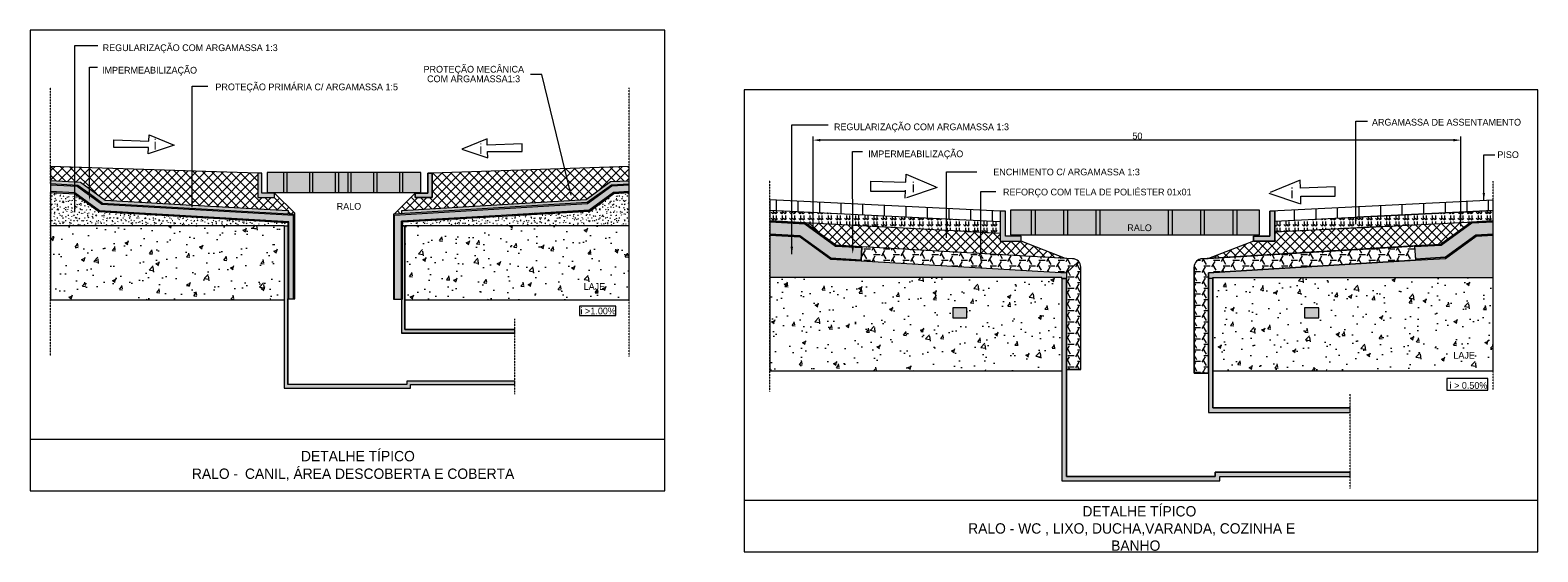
# Model space of a CAD drawing. Header units: millimetres. Extents: x 5980700 to 6194397, y -12939 to 2351883.
# Tile 87 of 124: x 6120152 to 6134126, y 2264 to 7098. Entities that reach past the tile are written whole.
import ezdxf

# ---------------------------------------------------------------- set-up
doc = ezdxf.new("R2010")
doc.units = ezdxf.units.MM
doc.linetypes.add('IMPORT-789-BASE TA TERREO$0$AXES _2_', pattern=[540.000007, 300.000012, -79.999998, 79.999998, -79.999998])
doc.linetypes.add('Projeção', pattern=[3.5, 2, -1.5])
for name, color, linetype, lineweight in [('A-DETL', 90, 'Continuous', 9), ('A-DETL-GENF', 92, 'Continuous', 50), ('A-DETL-THIN', 151, 'Continuous', 9), ('G-ANNO-TEXT', 231, 'Continuous', 9)]:
    doc.layers.add(name, color=color, linetype=linetype, lineweight=lineweight)
doc.styles.add('Century Gothic_4', font='GOTHIC.TTF', dxfattribs={"height": 95.99148})
doc.styles.add('Century Gothic_5', font='GOTHIC.TTF', dxfattribs={"height": 62.394462})
doc.styles.add('Century Gothic_6', font='GOTHIC.TTF', dxfattribs={"height": 62.504397})
pattern_1 = [(50, (7332773.8, 205209.36), (344.2542, -30.11879), [35.997, -395.965]), (355, (7332773.8, 205209.36), (-66.59446, 361.01988), [28.797, -316.772]), (100.451, (7332802.5, 205206.85), (277.66186, 330.89985), [30.593, -336.518]), (46.184, (7332773.8, 205305.35), (512.2304, -79.44379), [53.995, -593.947]), (96.636, (7332816.5, 205298.73), (448.59507, 467.53857), [45.889, -504.777]), (351.184, (7332773.8, 205305.35), (448.59994, 467.53338), [43.196, -475.158]), (21, (7332821.8, 205281.36), (286.489625, -193.240234), [35.997, -395.965]), (326, (7332821.8, 205281.36), (116.78109, 348.04073), [28.797, -316.772]), (71.451, (7332845.67, 205265.25), (403.27197, 154.79839), [30.593, -336.518]), (37.5, (7332773.8, 205209.36), (5.836287, 159.774844), [0, -312.932, 0, -321.571, -317.972]), (37.5, (7332773.8, 205209.36), (5.836287, 159.774844), [-634.504, 0, -317.972]), (7.5, (7332773.8, 205209.36), (126.262447, 189.301053), [0, -183.344, 0, -305.733, -121.189]), (7.5, (7332773.8, 205209.36), (126.262447, 189.301053), [-489.077, 0, -121.189]), (327.5, (7332666.77, 205209.36), (256.212666, -10.8253), [0, -119.989, 0, -374.367, -496.756]), (327.5, (7332666.77, 205209.36), (256.212666, -10.8253), [-494.356, 0, -496.756]), (317.5, (7332618.77, 205209.36), (279.904643, 48.045915), [0, -155.986, 0, -248.618, -352.769]), (317.5, (7332618.77, 205209.36), (279.904643, 48.045915), [-404.604, 0, -352.769])]
pattern_2 = [(0, (6118139.953, 0), (101.6, 25.4), [8.382, -67.818, 8.382, -67.818, -406.4]), (0, (6118139.953, 0), (101.6, 25.4), [-152.4, 8.382, -144.018, 8.382, -67.818, -177.8]), (0, (6118139.953, 0), (101.6, 25.4), [-381, 8.382, -42.418, 8.382, -118.618]), (120, (6118178.053, 12.7), (-72.797045, 75.28818), [8.382, -67.818, 8.382, -67.818, -406.4]), (120, (6118178.053, 12.7), (-72.797045, 75.28818), [-152.4, 8.382, -144.018, 8.382, -67.818, -177.8]), (120, (6118178.053, 12.7), (-72.797045, 75.28818), [-381, 8.382, -42.418, 8.382, -118.618]), (240, (6118190.753, 63.5), (-28.802955, -100.68818), [8.382, -67.818, 8.382, -67.818, -406.4]), (240, (6118190.753, 63.5), (-28.802955, -100.68818), [-152.4, 8.382, -144.018, 8.382, -67.818, -177.8]), (240, (6118190.753, 63.5), (-28.802955, -100.68818), [-381, 8.382, -42.418, 8.382, -118.618])]
pattern_3 = [(45, (7318851.71, 182761.173), (-42.4228713, 42.4228713), []), (135, (7318851.71, 182761.173), (-42.4228713, -42.4228713), [])]
pattern_4 = [(0, (6124677.533, 0), (101.6, 25.4), [8.382, -67.818, 8.382, -67.818, -406.4]), (0, (6124677.533, 0), (101.6, 25.4), [-152.4, 8.382, -144.018, 8.382, -67.818, -177.8]), (0, (6124677.533, 0), (101.6, 25.4), [-381, 8.382, -42.418, 8.382, -118.618]), (120, (6124715.633, 12.7), (-72.797045, 75.28818), [8.382, -67.818, 8.382, -67.818, -406.4]), (120, (6124715.633, 12.7), (-72.797045, 75.28818), [-152.4, 8.382, -144.018, 8.382, -67.818, -177.8]), (120, (6124715.633, 12.7), (-72.797045, 75.28818), [-381, 8.382, -42.418, 8.382, -118.618]), (240, (6124728.333, 63.5), (-28.802955, -100.68818), [8.382, -67.818, 8.382, -67.818, -406.4]), (240, (6124728.333, 63.5), (-28.802955, -100.68818), [-152.4, 8.382, -144.018, 8.382, -67.818, -177.8]), (240, (6124728.333, 63.5), (-28.802955, -100.68818), [-381, 8.382, -42.418, 8.382, -118.618])]
pattern_5 = [(45, (7254934.083, 395641.765), (-42.4228713, 42.4228713), []), (135, (7254934.083, 395641.765), (-42.4228713, -42.4228713), [])]
pattern_6 = [(180, (3204020.06, -1295840.66), (-1e-14, -103.923), [60, -120]), (60, (3204020.06, -1295840.664), (-0.000412, 103.9232863), [60, -300]), (120, (3204050.06, -1295788.7), (0.000412, 103.9232863), [60, -300]), (180, (3204020.06, -1295736.74), (-1e-14, -103.923), [60, -120]), (60, (3203930.06, -1295788.7), (-0.000412, 103.9232863), [60, -300]), (120, (3203960.06, -1295840.664), (0.000412, 103.9232863), [60, -300]), (180, (3204020.06, -1295944.59), (-1e-14, -103.923), [60, -120]), (60, (3204020.06, -1295944.587), (-0.000412, 103.9232863), [60, -300]), (120, (3204050.06, -1295892.625), (0.000412, 103.9232863), [60, -300]), (60, (3203930.06, -1295892.625), (-0.000412, 103.9232863), [60, -300]), (120, (3203960.06, -1295944.587), (0.000412, 103.9232863), [60, -300]), (180, (3203930.06, -1295892.62), (-1e-14, -103.923), [60, -120]), (180, (3203930.06, -1295788.7), (-1e-14, -103.923), [60, -120])]
pattern_7 = [(90, (3203884.2, -1295850.2), (-84.853, 5e-15), [30, -26.569]), (45, (3203884.201, -1295850.2), (84.85281374, 113.13708499), [20, -220]), (135, (3203884.201, -1295850.2), (-84.85281374, 113.13708499), [20, -220]), (90, (3203940.77, -1295906.77), (-84.853, 5e-15), [30, -26.569]), (45, (3203940.77, -1295906.767), (84.85281374, 113.13708499), [20, -220]), (135, (3203940.77, -1295906.767), (-84.85281374, 113.13708499), [20, -220])]
pattern_8 = [(90, (3203870.06, -1295892.62), (-200, 1e-14), [])]

msp = doc.modelspace()

# ---------------------------------------------------------------- hatches: boundary and pattern name
at = {"layer": 'A-DETL-GENF'}
for color, points in [(240, [(6127477, 6067), (6127477, 6090), (6127408, 6079)]), (240, [(6133344, 6067), (6133413, 6079), (6133344, 6090)]), (170, [(6123773, 5594), (6123773, 5778), (6122348, 5778), (6122348, 5594), (6123094, 5594)]), (4, [(6122593, 4607), (6122593, 5384), (6120816, 5487), (6120710, 5564), (6120702, 5519), (6120693, 5576), (6120694, 5576), (6120589, 5652), (6120341, 5666), (6120341, 5604), (6120566, 5591), (6120794, 5425), (6122540, 5325), (6122540, 5324), (6122550, 5323), (6122550, 4607)]), (4, [(6123530, 4606), (6123593, 4606), (6123593, 5325), (6123593, 5325), (6123593, 5328), (6124676, 5390), (6125333, 5430), (6125559, 5595), (6125705, 5603), (6125705, 5665), (6125543, 5656), (6125319, 5492), (6123530, 5383), (6123530, 4610)]), (240, [(6125165, 5570), (6125161, 5629), (6125142, 5624)]), (240, [(6120567, 5412), (6120577, 5469), (6120558, 5469), (6120566, 5418)]), (240, [(6120702, 5519), (6120712, 5576), (6120693, 5576)]), (240, [(6121654, 5457), (6121664, 5515), (6121645, 5515), (6121650, 5487)]), (240, [(6133626, 5520), (6133637, 5589), (6133614, 5589)]), (240, [(6132440, 5301), (6132452, 5370), (6132429, 5370)]), (240, [(6128645, 5173), (6128657, 5242), (6128634, 5242)]), (240, [(6127211, 5022), (6127223, 5091), (6127200, 5091)]), (240, [(6127776, 5023), (6127788, 5092), (6127765, 5092)]), (240, [(6128964, 4938), (6128976, 5007), (6128953, 5007)])]:
    msp.add_hatch(color=color, dxfattribs=at).paths.add_polyline_path(points)
at = {"layer": 'A-DETL-GENF', "lineweight": 9}
h = msp.add_hatch(dxfattribs=at)
h.set_pattern_fill('FP_260', color=130, style=0, pattern_type=2)
h.set_pattern_definition(pattern_3)
h.paths.add_polyline_path([(6122604, 5391), (6122604, 5403), (6122418, 5586), (6122418, 5548), (6122261, 5548), (6122261, 5772), (6120341, 5833), (6120341, 5705), (6120619, 5689), (6120848, 5523), (6121651, 5477), (6121645, 5515), (6121664, 5515), (6121658, 5476), (6122544, 5426), (6122544, 5394), (6122601, 5391)])
at = {"layer": 'A-DETL-GENF'}
h = msp.add_hatch(color=170, dxfattribs=at)
h.paths.add_polyline_path([(6123719, 5548), (6123878, 5548), (6123878, 5772), (6123839, 5772), (6123839, 5586), (6123719, 5586)])
h.paths.add_polyline_path([(6122418, 5548), (6122418, 5586), (6122300, 5586), (6122300, 5772), (6122261, 5772), (6122261, 5548), (6122300, 5548)])
at = {"layer": 'A-DETL-GENF', "lineweight": 9}
h = msp.add_hatch(dxfattribs=at)
h.set_pattern_fill('FP_260', color=130, style=0, pattern_type=2)
h.set_pattern_definition(pattern_3)
h.paths.add_polyline_path([(6123530, 5393), (6123597, 5397), (6123597, 5426), (6125304, 5529), (6125531, 5694), (6125705, 5703), (6125705, 5833), (6123878, 5772), (6123878, 5548), (6123719, 5548), (6123719, 5586), (6123530, 5396)])
h.paths.add_polyline_path([(6125165, 5570), (6125142, 5624), (6125161, 5629)])
h = msp.add_hatch(dxfattribs=at)
h.set_pattern_fill('FP_259', color=40, style=0, pattern_type=2)
h.set_pattern_definition(pattern_2)
h.paths.add_polyline_path([(6122544, 5394), (6122544, 5426), (6121658, 5476), (6121654, 5457), (6121651, 5477), (6120848, 5523), (6120619, 5689), (6120341, 5705), (6120341, 5673), (6120595, 5659), (6120710, 5576), (6120712, 5576), (6120712, 5574), (6120823, 5493), (6122540, 5394)])
h.paths.add_polyline_path([(6123597, 5397), (6125315, 5502), (6125539, 5663), (6125705, 5672), (6125705, 5703), (6125531, 5694), (6125304, 5529), (6123597, 5426)])
at = {"layer": 'A-DETL-GENF'}
h = msp.add_hatch(color=170, dxfattribs=at)
h.paths.add_polyline_path([(6122550, 4607), (6122550, 5323), (6120794, 5425), (6120566, 5591), (6120341, 5604), (6120341, 5594), (6120565, 5581), (6120789, 5418), (6122540, 5317), (6122540, 4607)])
h.paths.add_polyline_path([(6122594, 4607), (6122604, 4607), (6122604, 5391), (6120823, 5493), (6120712, 5575), (6120710, 5564), (6120816, 5487), (6122594, 5384), (6122594, 4963)])
h.paths.add_polyline_path([(6120694, 5576), (6120710, 5576), (6120595, 5659), (6120341, 5673), (6120341, 5666), (6120589, 5652), (6120694, 5576)])
at = {"layer": 'A-DETL-GENF', "lineweight": 9}
h = msp.add_hatch(dxfattribs=at)
h.set_pattern_fill('FP_259', color=40, style=0, pattern_type=2)
h.set_pattern_definition(pattern_2)
h.paths.add_polyline_path([(6122507, 5282), (6122540, 5282), (6122540, 5317), (6120789, 5418), (6120565, 5581), (6120341, 5594), (6120341, 5289), (6122507, 5289), (6122507, 5288)])
h.paths.add_polyline_path([(6122540, 5324), (6122540, 5325), (6120823, 5423), (6122540, 5324)])
h.paths.add_polyline_path([(6120567, 5412), (6120558, 5469), (6120577, 5469), (6120568, 5418)])
at = {"layer": 'A-DETL-GENF'}
h = msp.add_hatch(color=170, dxfattribs=at)
h.paths.add_polyline_path([(6123593, 4606), (6123603, 4606), (6123603, 5321), (6125338, 5421), (6125562, 5585), (6125705, 5593), (6125705, 5603), (6125559, 5595), (6125330, 5428), (6123593, 5328), (6123593, 4963)])
h.paths.add_polyline_path([(6123530, 4606), (6123530, 5383), (6125319, 5492), (6125543, 5656), (6125705, 5665), (6125705, 5672), (6125539, 5663), (6125315, 5502), (6123520, 5393), (6123520, 4606)])
at = {"layer": 'A-DETL-GENF', "lineweight": 9}
h = msp.add_hatch(dxfattribs=at)
h.set_pattern_fill('FP_259', color=40, style=0, pattern_type=2)
h.set_pattern_definition(pattern_2)
h.paths.add_polyline_path([(6123603, 5283), (6123626, 5283), (6123626, 5289), (6125705, 5289), (6125705, 5593), (6125562, 5585), (6125338, 5421), (6123603, 5321), (6123603, 5284)])
h.paths.add_polyline_path([(6124676, 5390), (6125330, 5428), (6125333, 5430), (6125301, 5428)])
h = msp.add_hatch(dxfattribs=at)
h.set_pattern_fill('FP_265', color=242, style=0, pattern_type=2)
h.set_pattern_definition(pattern_8)
h.paths.add_polyline_path([(6129143, 5325), (6129143, 5421), (6127007, 5527), (6127007, 5431), (6128610, 5352)])
h = msp.add_hatch(dxfattribs=at)
h.set_pattern_fill('FP_265', color=242, style=0, pattern_type=2)
h.set_pattern_definition(pattern_8)
h.paths.add_polyline_path([(6131642, 5325), (6131643, 5325), (6131642, 5421)])
h.paths.add_polyline_path([(6131690, 5328), (6132430, 5364), (6132429, 5370), (6132452, 5370), (6132451, 5365), (6133713, 5428), (6133713, 5524), (6131656, 5422), (6131690, 5422)])
h = msp.add_hatch(dxfattribs=at)
h.set_pattern_fill('FP_264', color=40, style=0, pattern_type=2)
h.set_pattern_definition(pattern_7)
h.paths.add_polyline_path([(6129143, 5216), (6129143, 5325), (6127007, 5431), (6127007, 5331), (6128642, 5242), (6128657, 5242), (6128657, 5241), (6128834, 5231)])
at = {"layer": 'A-DETL-GENF'}
h = msp.add_hatch(color=170, dxfattribs=at)
h.paths.add_polyline_path([(6127853, 4959), (6127853, 4968), (6127584, 4983), (6127574, 4984), (6127287, 5193), (6127007, 5208), (6127007, 5199), (6127288, 5183), (6127574, 4975), (6127684, 4969)])
h.paths.add_polyline_path([(6132991, 4966), (6133270, 4983), (6133554, 5189), (6133713, 5197), (6133713, 5207), (6133673, 5205), (6133551, 5198), (6133270, 4993), (6132991, 4977)])
h.paths.add_polyline_path([(6127860, 5083), (6127860, 5091), (6127621, 5105), (6127335, 5313), (6127007, 5331), (6127007, 5321), (6127332, 5304), (6127615, 5097), (6127765, 5089), (6127765, 5092), (6127788, 5092), (6127787, 5088), (6127854, 5084)])
h.paths.add_polyline_path([(6132984, 5089), (6133230, 5104), (6133513, 5310), (6133713, 5320), (6133713, 5330), (6133508, 5320), (6133224, 5113), (6132984, 5098)])
h = msp.add_hatch(color=30, dxfattribs=at)
h.paths.add_polyline_path([(6127853, 4969), (6127860, 5083), (6127787, 5088), (6127776, 5023), (6127765, 5089), (6127615, 5097), (6127332, 5304), (6127007, 5321), (6127007, 5208), (6127287, 5193), (6127574, 4984), (6127853, 4969)])
h.paths.add_polyline_path([(6132991, 4977), (6133270, 4993), (6133551, 5198), (6133713, 5208), (6133713, 5320), (6133513, 5310), (6133230, 5104), (6132984, 5089)])
at = {"layer": 'A-DETL-GENF', "lineweight": 9}
h = msp.add_hatch(dxfattribs=at)
h.set_pattern_fill('FP_261', color=130, style=0, pattern_type=2)
h.set_pattern_definition(pattern_5)
h.paths.add_polyline_path([(6129749, 4983), (6129338, 5142), (6129143, 5142), (6129143, 5214), (6128657, 5241), (6128645, 5173), (6128634, 5242), (6128642, 5242), (6127335, 5313), (6127621, 5105), (6129191, 5015)])
at = {"layer": 'A-DETL-GENF'}
h = msp.add_hatch(color=170, dxfattribs=at)
h.paths.add_polyline_path([(6131178, 2921), (6131178, 2962), (6132387, 2962), (6132387, 3003), (6131137, 3003), (6131137, 2962), (6129757, 2962), (6129757, 4797), (6129715, 4797), (6129715, 2921), (6130449, 2921)])
h.paths.add_polyline_path([(6131073, 3556), (6132387, 3556), (6132387, 3597), (6131114, 3597), (6131114, 4797), (6131073, 4797), (6131073, 3919)])
h.paths.add_polyline_path([(6131690, 5142), (6131690, 5422), (6131643, 5422), (6131643, 5190), (6131492, 5190), (6131492, 5142)])
h.paths.add_polyline_path([(6129143, 5142), (6129338, 5142), (6129338, 5190), (6129191, 5190), (6129191, 5422), (6129143, 5422)])
h.paths.add_polyline_path([(6131547, 5201), (6131547, 5431), (6129239, 5431), (6129239, 5201), (6130449, 5201)])
at = {"layer": 'A-DETL-GENF', "lineweight": 9}
h = msp.add_hatch(dxfattribs=at)
h.set_pattern_fill('FP_261', color=130, style=0, pattern_type=2)
h.set_pattern_definition(pattern_5)
h.paths.add_polyline_path([(6131073, 4983), (6133224, 5113), (6133508, 5320), (6131690, 5227), (6131690, 5142), (6131492, 5142), (6131377, 5098)])
h = msp.add_hatch(dxfattribs=at)
h.set_pattern_fill('FP_264', color=40, style=0, pattern_type=2)
h.set_pattern_definition(pattern_7)
h.paths.add_polyline_path([(6131690, 5228), (6132685, 5278), (6133713, 5330), (6133713, 5426), (6132451, 5364), (6132440, 5301), (6132430, 5363), (6131690, 5326), (6131690, 5325)])
h = msp.add_hatch(dxfattribs=at)
h.set_pattern_fill('FP_258', color=45, style=0, pattern_type=2)
h.set_pattern_definition(pattern_1)
h.paths.add_polyline_path([(6122507, 4598), (6122507, 5289), (6120341, 5289), (6120341, 4598)])
at = {"layer": 'A-DETL-GENF'}
h = msp.add_hatch(color=170, dxfattribs=at)
h.paths.add_polyline_path([(6123094, 3781), (6123677, 3781), (6123677, 3814), (6124645, 3814), (6124645, 3847), (6123644, 3847), (6123644, 3814), (6122540, 3814), (6122540, 5282), (6122507, 5282), (6122507, 3781)])
h.paths.add_polyline_path([(6124645, 4290), (6124645, 4323), (6123626, 4323), (6123626, 5283), (6123603, 5283), (6123603, 4606), (6123593, 4606), (6123593, 4290)])
at = {"layer": 'A-DETL-GENF', "lineweight": 9}
h = msp.add_hatch(dxfattribs=at)
h.set_pattern_fill('FP_258', color=45, style=0, pattern_type=2)
h.set_pattern_definition(pattern_1)
h.paths.add_polyline_path([(6123901, 4598), (6125705, 4598), (6125705, 5289), (6123626, 5289), (6123626, 4598)])
h = msp.add_hatch(dxfattribs=at)
h.set_pattern_fill('FP_259', color=40, style=0, pattern_type=2)
h.set_pattern_definition(pattern_4)
h.paths.add_polyline_path([(6129715, 4797), (6129757, 4797), (6129757, 4850), (6127574, 4975), (6127288, 5183), (6127007, 5199), (6127007, 4805), (6129715, 4805)])
h.paths.add_polyline_path([(6127211, 5022), (6127200, 5091), (6127223, 5091)])
h = msp.add_hatch(dxfattribs=at)
h.set_pattern_fill('FP_259', color=40, style=0, pattern_type=2)
h.set_pattern_definition(pattern_4)
h.paths.add_polyline_path([(6131073, 4797), (6131114, 4797), (6131114, 4805), (6133713, 4805), (6133713, 5197), (6133554, 5189), (6133270, 4983), (6131073, 4850)])
h = msp.add_hatch(dxfattribs=at)
h.set_pattern_fill('FP_263', color=12, style=0, pattern_type=2)
h.set_pattern_definition(pattern_6)
h.paths.add_polyline_path([(6129757, 4850), (6129869, 4955), (6129854, 4968), (6129836, 4976), (6129817, 4979), (6127860, 5091), (6127853, 4959), (6128976, 4895)])
h.paths.add_polyline_path([(6128964, 4938), (6128953, 5007), (6128976, 5007), (6128967, 4951)])
h = msp.add_hatch(dxfattribs=at)
h.set_pattern_fill('FP_263', color=12, style=0, pattern_type=2)
h.set_pattern_definition(pattern_6)
h.paths.add_polyline_path([(6130940, 3919), (6131073, 3919), (6131073, 4850), (6132991, 4966), (6132991, 4977), (6132984, 5098), (6131012, 4979), (6130994, 4976), (6130976, 4968), (6130961, 4955), (6130950, 4940), (6130943, 4922), (6130940, 4903), (6130940, 4370)])
h = msp.add_hatch(dxfattribs=at)
h.set_pattern_fill('FP_263', color=12, style=0, pattern_type=2)
h.set_pattern_definition(pattern_6)
h.paths.add_polyline_path([(6129889, 3953), (6129889, 4903), (6129887, 4922), (6129880, 4940), (6129869, 4955), (6129757, 4850), (6129757, 3953)])
h = msp.add_hatch(dxfattribs=at)
h.set_pattern_fill('FP_262', color=45, style=0, pattern_type=2)
h.set_pattern_definition([(50, (7268856.17, 418089.95), (344.2542, -30.11879), [35.997, -395.965]), (355, (7268856.17, 418089.95), (-66.59446, 361.01988), [28.797, -316.772]), (100.451, (7268884.86, 418087.44), (277.66186, 330.89985), [30.593, -336.518]), (46.184, (7268856.17, 418185.95), (512.2304, -79.44379), [53.995, -593.947]), (96.636, (7268898.86, 418179.33), (448.59507, 467.53857), [45.889, -504.777]), (351.184, (7268856.17, 418185.95), (448.59994, 467.53338), [43.196, -475.158]), (21, (7268904.17, 418161.95), (286.489625, -193.240234), [35.997, -395.965]), (326, (7268904.17, 418161.95), (116.78109, 348.04073), [28.797, -316.772]), (71.451, (7268928.04, 418145.84), (403.27197, 154.79839), [30.593, -336.518]), (37.5, (7268856.17, 418089.95), (5.836287, 159.774844), [0, -312.932, 0, -321.571, -317.972]), (37.5, (7268856.17, 418089.95), (5.836287, 159.774844), [-634.504, 0, -317.972]), (7.5, (7268856.17, 418089.95), (126.262447, 189.301053), [0, -183.344, 0, -305.733, -121.189]), (7.5, (7268856.17, 418089.95), (126.262447, 189.301053), [-489.077, 0, -121.189]), (327.5, (7268749.14, 418089.95), (256.212666, -10.8253), [0, -119.989, 0, -374.367, -496.756]), (327.5, (7268749.14, 418089.95), (256.212666, -10.8253), [-494.356, 0, -496.756]), (317.5, (7268701.15, 418089.95), (279.904643, 48.045915), [0, -155.986, 0, -248.618, -352.769]), (317.5, (7268701.15, 418089.95), (279.904643, 48.045915), [-404.604, 0, -352.769])])
h.paths.add_polyline_path([(6129715, 3941), (6129715, 4805), (6127007, 4805), (6127007, 3941)])
h.paths.add_polyline_path([(6131458, 3941), (6133713, 3941), (6133713, 4805), (6131114, 4805), (6131114, 3941)])
h.paths.add_polyline_path([(6128703, 4431), (6128703, 4524), (6128835, 4524), (6128835, 4431)])
h.paths.add_polyline_path([(6131963, 4431), (6131963, 4524), (6132095, 4524), (6132095, 4431)])
at = {"layer": 'A-DETL-GENF'}
h = msp.add_hatch(color=170, dxfattribs=at)
h.paths.add_polyline_path([(6128703, 4431), (6128835, 4431), (6128835, 4524), (6128703, 4524)])
h.paths.add_polyline_path([(6131963, 4431), (6132095, 4431), (6132095, 4524), (6131963, 4524)])

# ---------------------------------------------------------------- linework, layer by layer
at = {"layer": 'A-DETL'}
for p, q in [((6126036, 7098), (6120152, 7098)), ((6120152, 7098), (6120152, 2829)), ((6126036, 2829), (6126036, 7098)), ((6134126, 6545), (6126771, 6545)), ((6126771, 6545), (6126771, 2264)), ((6134126, 2264), (6134126, 6545)), ((6127211, 5022), (6127211, 6222)), ((6127211, 6222), (6127547, 6222)), ((6132440, 5301), (6132440, 6253)), ((6132440, 6253), (6132548, 6253)), ((6127408, 5282), (6127408, 6113)), ((6133344, 6079), (6127477, 6079)), ((6133413, 5282), (6133413, 6113)), ((6127776, 5092), (6127774, 5974)), ((6127774, 5974), (6127866, 5974)), ((6133626, 5520), (6133626, 5944)), ((6133626, 5944), (6133729, 5944)), ((6122300, 5772), (6122261, 5772)), ((6122261, 5772), (6122261, 5548)), ((6122300, 5586), (6122300, 5772)), ((6123773, 5778), (6122348, 5778)), ((6122348, 5778), (6122348, 5594)), ((6122504, 5594), (6122504, 5778)), ((6122533, 5594), (6122533, 5778)), ((6122744, 5594), (6122744, 5778)), ((6122773, 5594), (6122773, 5778)), ((6122983, 5594), (6122983, 5778)), ((6123012, 5594), (6123012, 5778)), ((6123098, 5594), (6123098, 5778)), ((6123127, 5594), (6123127, 5778)), ((6123338, 5594), (6123338, 5778)), ((6123367, 5594), (6123367, 5778)), ((6123577, 5594), (6123577, 5778)), ((6123606, 5594), (6123606, 5778)), ((6123773, 5594), (6123773, 5778)), ((6123839, 5586), (6123839, 5772)), ((6123839, 5772), (6123878, 5772)), ((6123878, 5772), (6123878, 5548)), ((6128645, 5173), (6128645, 5784)), ((6128645, 5784), (6128926, 5784)), ((6120595, 5659), (6120341, 5673)), ((6120341, 5673), (6120341, 5666)), ((6120341, 5666), (6120590, 5652)), ((6120341, 5604), (6120341, 5594)), ((6120566, 5591), (6120341, 5604)), ((6120341, 5594), (6120565, 5581)), ((6120794, 5425), (6120566, 5591)), ((6120589, 5652), (6120694, 5576)), ((6120590, 5652), (6120694, 5576)), ((6120710, 5576), (6120595, 5659)), ((6122348, 5594), (6123773, 5594)), ((6125539, 5663), (6125315, 5502)), ((6125319, 5492), (6125543, 5656)), ((6125337, 5433), (6125559, 5595)), ((6125705, 5672), (6125539, 5663)), ((6125543, 5656), (6125705, 5665)), ((6125559, 5595), (6125705, 5603)), ((6125705, 5593), (6125562, 5585)), ((6127943, 5602), (6127943, 5700)), ((6127943, 5700), (6128267, 5688)), ((6128263, 5602), (6127943, 5602)), ((6128964, 5028), (6128964, 5602)), ((6128964, 5602), (6129102, 5602)), ((6132248, 5647), (6131925, 5635)), ((6132248, 5561), (6132248, 5647)), ((6120565, 5581), (6120789, 5418)), ((6120710, 5564), (6120816, 5487)), ((6120710, 5564), (6120816, 5487)), ((6120823, 5493), (6120712, 5575)), ((6120816, 5487), (6122594, 5384)), ((6120816, 5487), (6122593, 5384)), ((6122604, 5391), (6120823, 5493)), ((6122261, 5548), (6122418, 5548)), ((6122418, 5586), (6122300, 5586)), ((6122418, 5548), (6122418, 5586)), ((6125315, 5502), (6123520, 5393)), ((6123530, 5383), (6125319, 5492)), ((6123719, 5548), (6123719, 5586)), ((6123719, 5586), (6123839, 5586)), ((6123878, 5548), (6123719, 5548)), ((6125338, 5421), (6125562, 5585)), ((6131928, 5561), (6132248, 5561)), ((6120789, 5418), (6122540, 5317)), ((6122550, 5323), (6120794, 5425)), ((6122540, 5317), (6122540, 4607)), ((6122550, 4607), (6122550, 5323)), ((6122594, 5384), (6122594, 4607)), ((6122604, 4607), (6122604, 5391)), ((6123520, 5393), (6123520, 4606)), ((6123530, 4606), (6123530, 5383)), ((6123593, 5328), (6125337, 5433)), ((6123593, 4606), (6123593, 5328)), ((6123603, 5321), (6125338, 5421)), ((6123603, 4606), (6123603, 5321)), ((6127335, 5313), (6127007, 5331)), ((6127007, 5321), (6127007, 5331)), ((6127007, 5321), (6127332, 5303)), ((6127621, 5105), (6127335, 5313)), ((6129191, 5422), (6129143, 5422)), ((6129143, 5422), (6129143, 5142)), ((6129191, 5190), (6129191, 5422)), ((6131547, 5431), (6129239, 5431)), ((6129239, 5431), (6129239, 5201)), ((6129434, 5201), (6129434, 5431)), ((6129470, 5201), (6129470, 5431)), ((6129733, 5201), (6129733, 5431)), ((6129769, 5201), (6129769, 5431)), ((6130033, 5201), (6130033, 5431)), ((6130069, 5201), (6130069, 5431)), ((6130703, 5201), (6130703, 5431)), ((6130739, 5201), (6130739, 5431)), ((6131003, 5201), (6131003, 5431)), ((6131038, 5201), (6131038, 5431)), ((6131302, 5201), (6131302, 5431)), ((6131338, 5201), (6131338, 5431)), ((6131547, 5201), (6131547, 5431)), ((6131643, 5190), (6131643, 5422)), ((6131690, 5421), (6131643, 5421)), ((6131690, 5422), (6131690, 5142)), ((6133224, 5113), (6133508, 5320)), ((6133513, 5310), (6133230, 5104)), ((6133508, 5320), (6133713, 5330)), ((6133713, 5320), (6133513, 5310)), ((6122507, 5282), (6122507, 3781)), ((6123626, 5283), (6123626, 4323)), ((6127287, 5193), (6127007, 5209)), ((6127007, 5199), (6127288, 5183)), ((6127574, 4984), (6127287, 5193)), ((6127288, 5183), (6127574, 4975)), ((6127332, 5303), (6127615, 5097)), ((6129143, 5229), (6129143, 5142)), ((6129338, 5190), (6129191, 5190)), ((6129239, 5201), (6131547, 5201)), ((6129338, 5142), (6129338, 5190)), ((6131492, 5142), (6131492, 5190)), ((6131492, 5190), (6131643, 5190)), ((6131690, 5227), (6131690, 5142)), ((6133553, 5199), (6133270, 4993)), ((6133270, 4983), (6133554, 5189)), ((6133713, 5207), (6133553, 5199)), ((6133554, 5189), (6133713, 5197)), ((6127615, 5097), (6127860, 5083)), ((6127860, 5091), (6127621, 5105)), ((6127853, 4959), (6127860, 5091)), ((6129813, 4980), (6127860, 5091)), ((6129143, 5142), (6129338, 5142)), ((6129143, 5142), (6129338, 5142)), ((6131017, 4980), (6133224, 5113)), ((6131690, 5142), (6131492, 5142)), ((6131690, 5142), (6131492, 5142)), ((6133230, 5104), (6132984, 5089)), ((6132984, 5098), (6132992, 4966)), ((6127853, 4968), (6127574, 4984)), ((6127574, 4975), (6127853, 4959)), ((6127853, 4959), (6127853, 4957)), ((6127853, 4959), (6129757, 4850)), ((6129889, 3953), (6129889, 4903)), ((6130940, 3919), (6130940, 4903)), ((6132992, 4966), (6131073, 4850)), ((6133270, 4993), (6132991, 4977)), ((6132992, 4966), (6133270, 4983)), ((6129715, 4797), (6129757, 4797)), ((6129715, 4797), (6129715, 3742)), ((6129757, 4850), (6129757, 3953)), ((6129757, 3953), (6129757, 4797)), ((6129757, 4797), (6129757, 2962)), ((6131073, 4850), (6131073, 3919)), ((6131073, 3919), (6131073, 4797)), ((6131114, 4797), (6131073, 4797)), ((6131073, 4797), (6131073, 3556)), ((6131114, 4797), (6131114, 3597)), ((6122540, 4607), (6122550, 4607)), ((6122540, 4607), (6122540, 3814)), ((6122594, 4607), (6122604, 4607)), ((6123520, 4606), (6123530, 4606)), ((6123593, 4606), (6123603, 4606)), ((6123593, 4606), (6123593, 4290)), ((6125580, 4541), (6125245, 4541)), ((6125245, 4541), (6125245, 4455)), ((6125580, 4455), (6125580, 4541)), ((6125245, 4455), (6125580, 4455)), ((6124645, 4290), (6123593, 4290)), ((6123626, 4323), (6124645, 4323)), ((6124645, 4290), (6124645, 4323)), ((6129889, 3953), (6129757, 3953)), ((6131073, 3919), (6130940, 3919)), ((6123644, 3814), (6122540, 3814)), ((6124645, 3847), (6123644, 3847)), ((6123677, 3781), (6123677, 3814)), ((6123677, 3814), (6124645, 3814)), ((6124645, 3814), (6124645, 3847)), ((6133664, 3871), (6133282, 3871)), ((6133282, 3871), (6133282, 3763)), ((6133664, 3763), (6133664, 3871)), ((6129715, 3742), (6129715, 2921)), ((6133282, 3763), (6133664, 3763)), ((6131073, 3556), (6132387, 3556)), ((6131114, 3597), (6132387, 3597)), ((6120152, 3309), (6126036, 3309)), ((6129757, 2962), (6131137, 2962)), ((6131137, 2962), (6131137, 3003)), ((6131137, 3003), (6132387, 3003)), ((6131178, 2921), (6131178, 2962)), ((6131178, 2962), (6132387, 2962)), ((6120152, 2829), (6126036, 2829)), ((6129715, 2921), (6131178, 2921)), ((6126771, 2744), (6134126, 2744)), ((6126771, 2264), (6134126, 2264)), ((6126771, 2264), (6132549, 2264))]:
    msp.add_line(p, q, dxfattribs=at)
at = {"layer": 'A-DETL', "color": 12}
for p, q in [((6120567, 6955), (6120780, 6955)), ((6120567, 5412), (6120567, 6955)), ((6120702, 6756), (6120776, 6756)), ((6120702, 5576), (6120702, 6756)), ((6121654, 5457), (6121654, 6579)), ((6121654, 6579), (6121798, 6579)), ((6124894, 6686), (6124788, 6686)), ((6125165, 5570), (6124894, 6686)), ((6120929, 6010), (6120929, 6082)), ((6120929, 6082), (6121252, 6069)), ((6121249, 6010), (6120929, 6010)), ((6124711, 6046), (6124389, 6033)), ((6124711, 5974), (6124711, 6046)), ((6124391, 5974), (6124711, 5974))]:
    msp.add_line(p, q, dxfattribs=at)
at = {"layer": 'A-DETL', "color": 6, "linetype": 'Projeção'}
for p, q in [((6120341, 5673), (6120341, 6567)), ((6125705, 5672), (6125705, 6563)), ((6120341, 4079), (6120341, 5594)), ((6125705, 4075), (6125705, 5593)), ((6124645, 4323), (6124645, 4424)), ((6124645, 3847), (6124645, 4290)), ((6124645, 3726), (6124645, 3814))]:
    msp.add_line(p, q, dxfattribs=at)
at = {"layer": 'A-DETL', "linetype": 'IMPORT-789-BASE TA TERREO$0$AXES _2_'}
for p, q in [((6121486, 6031), (6121247, 5951)), ((6121247, 5951), (6121249, 6010)), ((6121252, 6069), (6121254, 6128)), ((6121254, 6128), (6121486, 6031)), ((6124387, 6092), (6124154, 5995)), ((6124389, 6033), (6124387, 6092)), ((6124154, 5995), (6124394, 5915)), ((6124394, 5915), (6124391, 5974)), ((6128267, 5688), (6128270, 5762)), ((6128270, 5762), (6128560, 5640)), ((6128560, 5640), (6128261, 5540)), ((6128261, 5540), (6128264, 5614)), ((6131923, 5709), (6131632, 5586)), ((6131925, 5635), (6131923, 5709)), ((6131632, 5586), (6131931, 5487)), ((6131931, 5487), (6131928, 5561))]:
    msp.add_line(p, q, dxfattribs=at)
at = {"layer": 'A-DETL', "linetype": 'Projeção'}
for p, q in [((6127007, 3751), (6127007, 5708)), ((6133713, 3768), (6133713, 5698)), ((6132387, 2852), (6132387, 3725))]:
    msp.add_line(p, q, dxfattribs=at)
at = {"layer": 'A-DETL'}
for centre, start, end in [((6129813, 4903), 0, 90), ((6131017, 4903), 90, 180)]:
    msp.add_arc(centre, 76.8, start, end, dxfattribs=at)
at = {"layer": 'A-DETL-THIN'}
for p, q in [((6122261, 5772), (6120341, 5833)), ((6120341, 5833), (6120341, 5705)), ((6122300, 5772), (6122261, 5772)), ((6122261, 5772), (6122261, 5548)), ((6122300, 5586), (6122300, 5772)), ((6123773, 5778), (6122348, 5778)), ((6122348, 5778), (6122348, 5594)), ((6123773, 5594), (6123773, 5778)), ((6123839, 5772), (6123839, 5586)), ((6123878, 5772), (6123839, 5772)), ((6125705, 5833), (6123878, 5772)), ((6123878, 5548), (6123878, 5772)), ((6125705, 5703), (6125705, 5833)), ((6120341, 5705), (6120341, 5673)), ((6120341, 5705), (6120619, 5689)), ((6120595, 5659), (6120341, 5673)), ((6120341, 5673), (6120341, 5666)), ((6120341, 5666), (6120341, 5604)), ((6120341, 5666), (6120589, 5652)), ((6120566, 5591), (6120341, 5604)), ((6120341, 5604), (6120341, 5594)), ((6120341, 5594), (6120341, 5289)), ((6120341, 5594), (6120565, 5581)), ((6120794, 5425), (6120566, 5591)), ((6120589, 5652), (6120694, 5576)), ((6120710, 5576), (6120595, 5659)), ((6120619, 5689), (6120848, 5523)), ((6122348, 5594), (6123773, 5594)), ((6125304, 5529), (6125531, 5694)), ((6125539, 5663), (6125315, 5502)), ((6125544, 5656), (6125319, 5492)), ((6125319, 5492), (6125543, 5656)), ((6125559, 5595), (6125330, 5428)), ((6125531, 5694), (6125705, 5703)), ((6125705, 5672), (6125539, 5663)), ((6125543, 5656), (6125705, 5665)), ((6125705, 5603), (6125559, 5595)), ((6125562, 5585), (6125705, 5593)), ((6125705, 5672), (6125705, 5703)), ((6125705, 5665), (6125705, 5672)), ((6125705, 5603), (6125705, 5665)), ((6125705, 5593), (6125705, 5603)), ((6125705, 5289), (6125705, 5593)), ((6120565, 5581), (6120789, 5418)), ((6120710, 5564), (6120816, 5487)), ((6120823, 5493), (6120712, 5575)), ((6120816, 5487), (6122594, 5384)), ((6122604, 5391), (6120823, 5493)), ((6120848, 5523), (6121651, 5477)), ((6121658, 5476), (6122544, 5426)), ((6122261, 5548), (6122300, 5548)), ((6122418, 5586), (6122300, 5586)), ((6122300, 5548), (6122418, 5548)), ((6122604, 5403), (6122418, 5586)), ((6122418, 5548), (6122418, 5586)), ((6125315, 5502), (6123520, 5393)), ((6123719, 5586), (6123530, 5396)), ((6123530, 5383), (6125319, 5492)), ((6123597, 5426), (6125304, 5529)), ((6123839, 5586), (6123719, 5586)), ((6123719, 5586), (6123719, 5548)), ((6123719, 5548), (6123839, 5548)), ((6123839, 5548), (6123878, 5548)), ((6125338, 5421), (6125562, 5585)), ((6127007, 5527), (6127007, 5431)), ((6129143, 5421), (6127007, 5527)), ((6133713, 5524), (6131656, 5422)), ((6133713, 5428), (6133713, 5524)), ((6120789, 5418), (6122540, 5317)), ((6120794, 5425), (6122540, 5325)), ((6122550, 5323), (6120794, 5425)), ((6122540, 5325), (6122540, 5324)), ((6122540, 5317), (6122540, 4607)), ((6122544, 5426), (6122544, 5394)), ((6122550, 4607), (6122550, 5323)), ((6122593, 4607), (6122593, 5384)), ((6122594, 5384), (6122594, 4607)), ((6122604, 5391), (6122604, 5403)), ((6122604, 4607), (6122604, 5391)), ((6123520, 5393), (6123520, 4606)), ((6123530, 5396), (6123530, 5393)), ((6123530, 4606), (6123530, 5383)), ((6125330, 5428), (6123593, 5328)), ((6123593, 5328), (6123593, 4606)), ((6123593, 4606), (6123593, 5325)), ((6123593, 5325), (6123593, 5325)), ((6123597, 5397), (6123597, 5426)), ((6123603, 5321), (6125338, 5421)), ((6123603, 4606), (6123603, 5321)), ((6124676, 5390), (6125333, 5430)), ((6127007, 5431), (6127007, 5331)), ((6127007, 5431), (6129143, 5325)), ((6127335, 5313), (6127007, 5331)), ((6127007, 5331), (6127007, 5321)), ((6127007, 5321), (6127007, 5208)), ((6127332, 5304), (6127007, 5321)), ((6128642, 5242), (6127335, 5313)), ((6127621, 5105), (6127335, 5313)), ((6129191, 5422), (6129143, 5422)), ((6129143, 5422), (6129143, 5142)), ((6129191, 5190), (6129191, 5422)), ((6131547, 5431), (6129239, 5431)), ((6129239, 5431), (6129239, 5201)), ((6131547, 5201), (6131547, 5431)), ((6131642, 5421), (6131642, 5325)), ((6131690, 5422), (6131643, 5422)), ((6131643, 5422), (6131643, 5190)), ((6131690, 5142), (6131690, 5422)), ((6131690, 5328), (6132430, 5364)), ((6132430, 5363), (6131690, 5326)), ((6132451, 5365), (6133713, 5428)), ((6133713, 5426), (6132451, 5364)), ((6132685, 5278), (6133713, 5330)), ((6133508, 5320), (6133224, 5113)), ((6133513, 5310), (6133230, 5104)), ((6133713, 5330), (6133508, 5320)), ((6133713, 5320), (6133513, 5310)), ((6133713, 5330), (6133713, 5426)), ((6133713, 5320), (6133713, 5330)), ((6133713, 5208), (6133713, 5320)), ((6120341, 5289), (6120341, 4598)), ((6120341, 5289), (6122507, 5289)), ((6122507, 5289), (6122507, 5282)), ((6122540, 5282), (6122507, 5282)), ((6122507, 5282), (6122507, 3781)), ((6123626, 5283), (6123603, 5283)), ((6123626, 5283), (6123626, 5289)), ((6123626, 5289), (6125705, 5289)), ((6123626, 4323), (6123626, 5283)), ((6125705, 4598), (6125705, 5289)), ((6127007, 5208), (6127007, 5199)), ((6127007, 5208), (6127287, 5193)), ((6127007, 5199), (6127007, 4805)), ((6127007, 5199), (6127288, 5183)), ((6127287, 5193), (6127574, 4984)), ((6127288, 5183), (6127574, 4975)), ((6127615, 5097), (6127332, 5304)), ((6129143, 5214), (6128657, 5241)), ((6128834, 5231), (6129143, 5216)), ((6129338, 5190), (6129191, 5190)), ((6129239, 5201), (6131547, 5201)), ((6129338, 5142), (6129338, 5190)), ((6131643, 5190), (6131492, 5190)), ((6131492, 5190), (6131492, 5142)), ((6132685, 5278), (6131690, 5227)), ((6131690, 5228), (6132685, 5278)), ((6133270, 4993), (6133551, 5198)), ((6133270, 4983), (6133554, 5189)), ((6133551, 5198), (6133713, 5208)), ((6133554, 5189), (6133713, 5197)), ((6133713, 5207), (6133673, 5205)), ((6133713, 5197), (6133713, 5207)), ((6133713, 4805), (6133713, 5197)), ((6127765, 5089), (6127615, 5097)), ((6127860, 5091), (6127621, 5105)), ((6127860, 5083), (6127787, 5088)), ((6127860, 5091), (6127853, 4959)), ((6129817, 4979), (6127860, 5091)), ((6129143, 5142), (6129338, 5142)), ((6129749, 4983), (6129338, 5142)), ((6132984, 5098), (6131012, 4979)), ((6131492, 5142), (6131073, 4983)), ((6131492, 5142), (6131690, 5142)), ((6133224, 5113), (6132984, 5098)), ((6133230, 5104), (6132984, 5089)), ((6132984, 5098), (6132984, 5089)), ((6132984, 5089), (6132991, 4977)), ((6127574, 4984), (6127853, 4969)), ((6127574, 4975), (6127853, 4959)), ((6127853, 4968), (6127710, 4977)), ((6127853, 4959), (6129757, 4850)), ((6129757, 4850), (6129869, 4955)), ((6129889, 3953), (6129889, 4903)), ((6130940, 4903), (6130940, 3919)), ((6131073, 4850), (6132991, 4966)), ((6132991, 4977), (6133270, 4993)), ((6132991, 4966), (6133270, 4983)), ((6132991, 4977), (6132991, 4966)), ((6129715, 4805), (6127007, 4805)), ((6127007, 4805), (6127007, 3941)), ((6129715, 4797), (6129715, 4805)), ((6129715, 4797), (6129715, 2921)), ((6129757, 4797), (6129715, 4797)), ((6129757, 4850), (6129757, 4797)), ((6129757, 2962), (6129757, 4797)), ((6131073, 3919), (6131073, 4850)), ((6131114, 4797), (6131073, 4797)), ((6131114, 4797), (6131114, 4805)), ((6131114, 4805), (6133713, 4805)), ((6131114, 3597), (6131114, 4797)), ((6133713, 3941), (6133713, 4805)), ((6120341, 4598), (6122507, 4598)), ((6122540, 3814), (6122540, 4607)), ((6122540, 4607), (6122550, 4607)), ((6122550, 4607), (6122593, 4607)), ((6122594, 4607), (6122604, 4607)), ((6123520, 4606), (6123530, 4606)), ((6123530, 4606), (6123593, 4606)), ((6123593, 4606), (6123593, 4290)), ((6123593, 4606), (6123603, 4606)), ((6123626, 4598), (6125705, 4598)), ((6128835, 4524), (6128703, 4524)), ((6128703, 4524), (6128703, 4431)), ((6128835, 4431), (6128835, 4524)), ((6132095, 4524), (6131963, 4524)), ((6131963, 4524), (6131963, 4431)), ((6132095, 4431), (6132095, 4524)), ((6128703, 4431), (6128835, 4431)), ((6131963, 4431), (6132095, 4431)), ((6123593, 4290), (6124645, 4290)), ((6124645, 4323), (6123626, 4323)), ((6124645, 4290), (6124645, 4323)), ((6127007, 3941), (6129715, 3941)), ((6129757, 3953), (6129889, 3953)), ((6130940, 3919), (6131073, 3919)), ((6131073, 3919), (6131073, 3556)), ((6131114, 3941), (6133713, 3941)), ((6122507, 3781), (6123677, 3781)), ((6123644, 3814), (6122540, 3814)), ((6124645, 3847), (6123644, 3847)), ((6123644, 3847), (6123644, 3814)), ((6123677, 3781), (6123677, 3814)), ((6123677, 3814), (6124645, 3814)), ((6124645, 3814), (6124645, 3847)), ((6131073, 3556), (6132387, 3556)), ((6132387, 3597), (6131114, 3597)), ((6132387, 3556), (6132387, 3597)), ((6131137, 2962), (6129757, 2962)), ((6132387, 3003), (6131137, 3003)), ((6131137, 3003), (6131137, 2962)), ((6131178, 2921), (6131178, 2962)), ((6131178, 2962), (6132387, 2962)), ((6132387, 2962), (6132387, 3003)), ((6129715, 2921), (6131178, 2921))]:
    msp.add_line(p, q, dxfattribs=at)
for centre, start, end in [((6129813, 4903), 43.3619, 86.7239), ((6129813, 4903), 0, 43.3619), ((6131017, 4903), 93.4551, 180)]:
    msp.add_arc(centre, 76.6, start, end, dxfattribs=at)

# ---------------------------------------------------------------- texts
at = {"layer": 'G-ANNO-TEXT', "color": 7, "attachment_point": 1}
for s, insert, char_height, width, style in [('REGULARIZAÇÃO COM ARGAMASSA 1:3', (6120824, 6966), 62.39, 2042.3, 'Century Gothic_5'), ('IMPERMEABILIZAÇÃO', (6120818, 6758), 62.39, 1078.27, 'Century Gothic_5'), ('PROTEÇÃO MECÂNICA', (6123798, 6767), 62.39, 1182.49, 'Century Gothic_5'), ('PROTEÇÃO PRIMÁRIA C/ ARGAMASSA 1:5', (6121869, 6603), 62.39, 2116.45, 'Century Gothic_5'), ('COM ARGAMASSA1:3', (6123831, 6678), 62.39, 1106.33, 'Century Gothic_5'), ('REGULARIZAÇÃO COM ARGAMASSA 1:3', (6127602, 6233), 62.39, 2042.3, 'Century Gothic_5'), ('50', (6130368, 6148), 62.4, 116.24, 'Century Gothic_5'), ('ARGAMASSA DE ASSENTAMENTO', (6132589, 6276), 62.39, 1649.47, 'Century Gothic_5'), ('IMPERMEABILIZAÇÃO', (6127920, 5983), 62.39, 1078.27, 'Century Gothic_5'), ('PISO', (6133751, 5975), 62.4, 234.49, 'Century Gothic_5'), ('ENCHIMENTO C/ ARGAMASSA 1:3', (6129079, 5815), 62.39, 1711.6, 'Century Gothic_5'), ('REFORÇO COM TELA DE POLIÉSTER 01x01', (6129169, 5629), 62.39, 2076.37, 'Century Gothic_5'), ('RALO', (6122993, 5497), 62.4, 278.59, 'Century Gothic_5'), ('RALO', (6130321, 5298), 62.4, 278.59, 'Century Gothic_5'), ('LAJE', (6125282, 4754), 62.4, 230.49, 'Century Gothic_5'), ('i >', (6125253, 4527), 62.4, 116.24, 'Century Gothic_5'), ('1.0', (6125345, 4527), 62.4, 144.3, 'Century Gothic_5'), ('0%', (6125460, 4527), 62.4, 140.3, 'Century Gothic_5'), ('LAJE', (6133343, 4117), 62.5, 230.49, 'Century Gothic_6'), ('i > 0.50%', (6133308, 3837), 62.5, 430.91, 'Century Gothic_6'), ('DETALHE TÍPICO', (6122662, 3199), 95.99, 1220.57, 'Century Gothic_4'), ('RALO -', (6121651, 3036), 96, 525.11, 'Century Gothic_4'), ('CANIL, ÁREA DESCOBERTA E COBERTA', (6122143, 3036), 95.99, 2944.2, 'Century Gothic_4'), ('DETALHE TÍPICO', (6129905, 2688), 95.99, 1220.57, 'Century Gothic_4'), ('RALO - WC , LIXO, DUCHA,VARANDA, COZINHA E ', (6128846, 2529), 95.99, 3828.06, 'Century Gothic_4'), ('BANHO', (6130171, 2370), 96, 575.21, 'Century Gothic_4')]:
    msp.add_mtext(s, dxfattribs=dict(at, insert=insert, char_height=char_height, width=width, style=style))
at = {"layer": 'G-ANNO-TEXT', "color": 1, "char_height": 96, "width": 34.07, "attachment_point": 1, "style": 'Century Gothic_4'}
for insert in [(6121296, 6086), (6124315, 6045), (6128323, 5690), (6131834, 5637)]:
    msp.add_mtext('i', dxfattribs=dict(at, insert=insert))

doc.saveas('drawing.dxf')
